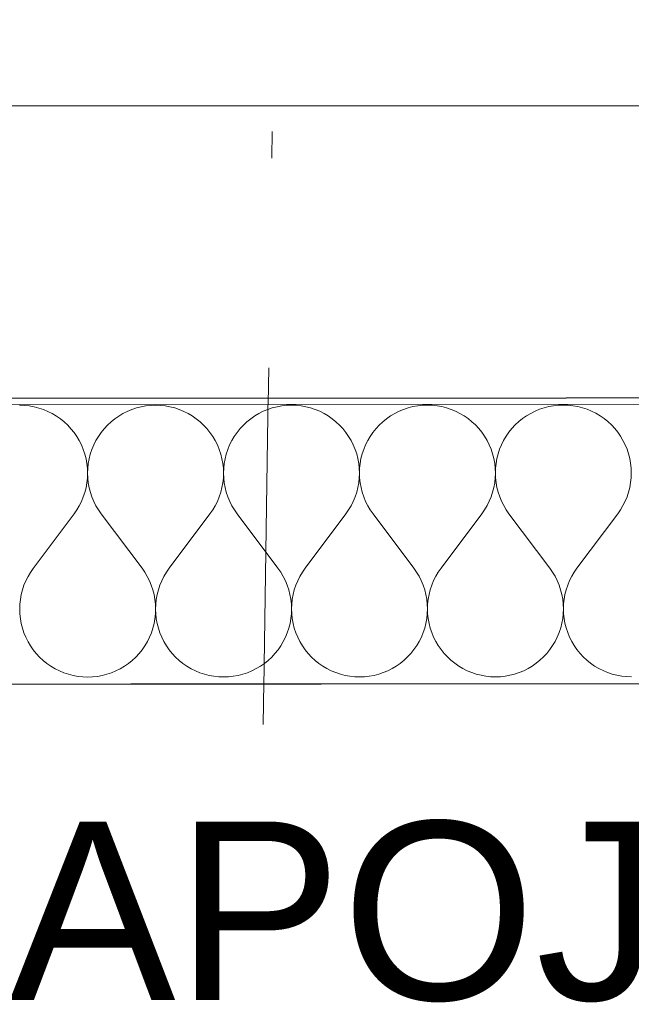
# Model space of a CAD drawing. Header units: millimetres. Extents: x -24674 to 2959, y -2716 to 20653.
# Tile 11 of 161: x -19162 to -18819, y 11 to 563. Entities that reach past the tile are written whole.
import ezdxf

# ---------------------------------------------------------------- set-up
doc = ezdxf.new("R2010")
doc.units = ezdxf.units.MM
doc.header["$MEASUREMENT"] = 0
doc.linetypes.add('Wipeout_Contour', pattern=[1000, 0, -1000])
doc.linetypes.add('Čerchovaná', pattern=[450, 200, -117.5, 15, -117.5])
for name, color, linetype in [('9._POHLED ZÁPADNÍ_1_2D prvky - obecné', 7, 'Continuous'), ('9._POHLED ZÁPADNÍ_1_Anotace - SP', 7, 'Continuous'), ('9._POHLED ZÁPADNÍ_1_Konstrukce - krov', 7, 'Continuous'), ('9._POHLED ZÁPADNÍ_1_Konstrukce - nosné', 7, 'Continuous'), ('9._POHLED ZÁPADNÍ_1_Nové_Konstrukce - nosné', 7, 'Continuous'), ('9._POHLED ZÁPADNÍ_1_Nové_Situace - terén', 7, 'Continuous'), ('9._POHLED ZÁPADNÍ_1_Nové_Výplně - Povrchové', 7, 'Continuous'), ('9._POHLED ZÁPADNÍ_1_Nové_Výplně – Řezové', 7, 'Continuous'), ('9._POHLED ZÁPADNÍ_1_Výplně - Povrchové', 7, 'Continuous'), ('9._POHLED ZÁPADNÍ_1_VÝTAH VAR 1', 7, 'Continuous')]:
    doc.layers.add(name, color=color, linetype=linetype)
doc.styles.add('GENEROVANÝ_STYL_1', font='txt')

# ---------------------------------------------------------------- blocks, each defined once
blk = doc.blocks.new('*X9', base_point=(-27719.5, -6043.99))
at = {"layer": '9._POHLED ZÁPADNÍ_1_Nové_Výplně – Řezové', "color": 21, "linetype": 'Continuous', "lineweight": 20, "true_color": 0xffaaaa}
for p, q in [((-19159.35, 346.45), (-19162.07, 346.55)), ((-19156.65, 346.16), (-19159.35, 346.45)), ((-19153.97, 345.68), (-19156.65, 346.16)), ((-19151.34, 345.01), (-19153.97, 345.68)), ((-19148.75, 344.15), (-19151.34, 345.01)), ((-19146.24, 343.11), (-19148.75, 344.15)), ((-19143.81, 341.9), (-19146.24, 343.11)), ((-19101.71, 343.13), (-19104.14, 341.91)), ((-19099.2, 344.18), (-19101.71, 343.13)), ((-19096.62, 345.04), (-19099.2, 344.18)), ((-19093.98, 345.71), (-19096.62, 345.04)), ((-19091.31, 346.2), (-19093.98, 345.71)), ((-19088.6, 346.49), (-19091.31, 346.2)), ((-19085.88, 346.59), (-19088.6, 346.49)), ((-19083.16, 346.49), (-19085.88, 346.59)), ((-19080.46, 346.2), (-19083.16, 346.49)), ((-19077.78, 345.72), (-19080.46, 346.2)), ((-19075.15, 345.05), (-19077.78, 345.72)), ((-19072.56, 344.19), (-19075.15, 345.05)), ((-19070.05, 343.15), (-19072.56, 344.19)), ((-19067.62, 341.93), (-19070.05, 343.15)), ((-19025.52, 343.17), (-19027.95, 341.95)), ((-19023.01, 344.21), (-19025.52, 343.17)), ((-19020.43, 345.07), (-19023.01, 344.21)), ((-19017.79, 345.75), (-19020.43, 345.07)), ((-19015.12, 346.23), (-19017.79, 345.75)), ((-19012.41, 346.52), (-19015.12, 346.23)), ((-19009.69, 346.62), (-19012.41, 346.52)), ((-19006.97, 346.53), (-19009.69, 346.62)), ((-19004.27, 346.24), (-19006.97, 346.53)), ((-19001.59, 345.76), (-19004.27, 346.24)), ((-18998.95, 345.08), (-19001.59, 345.76)), ((-18996.37, 344.23), (-18998.95, 345.08)), ((-18993.86, 343.19), (-18996.37, 344.23)), ((-18991.43, 341.97), (-18993.86, 343.19)), ((-18949.33, 343.21), (-18951.76, 341.99)), ((-18946.82, 344.25), (-18949.33, 343.21)), ((-18944.24, 345.11), (-18946.82, 344.25)), ((-18941.6, 345.78), (-18944.24, 345.11)), ((-18938.93, 346.27), (-18941.6, 345.78)), ((-18936.22, 346.56), (-18938.93, 346.27)), ((-18933.5, 346.66), (-18936.22, 346.56)), ((-18930.78, 346.56), (-18933.5, 346.66)), ((-18928.08, 346.27), (-18930.78, 346.56)), ((-18925.4, 345.79), (-18928.08, 346.27)), ((-18922.76, 345.12), (-18925.4, 345.79)), ((-18920.18, 344.26), (-18922.76, 345.12)), ((-18917.67, 343.22), (-18920.18, 344.26)), ((-18915.24, 342.01), (-18917.67, 343.22)), ((-18873.14, 343.24), (-18875.57, 342.02)), ((-18870.63, 344.29), (-18873.14, 343.24)), ((-18868.05, 345.15), (-18870.63, 344.29)), ((-18865.41, 345.82), (-18868.05, 345.15)), ((-18862.74, 346.31), (-18865.41, 345.82)), ((-18860.03, 346.6), (-18862.74, 346.31)), ((-18857.31, 346.7), (-18860.03, 346.6)), ((-18854.59, 346.6), (-18857.31, 346.7)), ((-18851.89, 346.31), (-18854.59, 346.6)), ((-18849.21, 345.83), (-18851.89, 346.31)), ((-18846.57, 345.16), (-18849.21, 345.83)), ((-18843.99, 344.3), (-18846.57, 345.16)), ((-18841.48, 343.26), (-18843.99, 344.3)), ((-18839.05, 342.04), (-18841.48, 343.26)), ((-19141.47, 340.51), (-19143.81, 341.9)), ((-19139.23, 338.96), (-19141.47, 340.51)), ((-19137.11, 337.25), (-19139.23, 338.96)), ((-19135.12, 335.4), (-19137.11, 337.25)), ((-19110.83, 337.26), (-19112.82, 335.41)), ((-19108.72, 338.97), (-19110.83, 337.26)), ((-19106.48, 340.52), (-19108.72, 338.97)), ((-19104.14, 341.91), (-19106.48, 340.52)), ((-19065.28, 340.54), (-19067.62, 341.93)), ((-19063.04, 338.99), (-19065.28, 340.54)), ((-19060.92, 337.29), (-19063.04, 338.99)), ((-19058.93, 335.43), (-19060.92, 337.29)), ((-19034.64, 337.3), (-19036.63, 335.44)), ((-19032.53, 339.01), (-19034.64, 337.3)), ((-19030.29, 340.56), (-19032.53, 339.01)), ((-19027.95, 341.95), (-19030.29, 340.56)), ((-18989.09, 340.58), (-18991.43, 341.97)), ((-18986.85, 339.03), (-18989.09, 340.58)), ((-18984.73, 337.32), (-18986.85, 339.03)), ((-18982.74, 335.47), (-18984.73, 337.32)), ((-18958.45, 337.34), (-18960.44, 335.48)), ((-18956.34, 339.04), (-18958.45, 337.34)), ((-18954.1, 340.6), (-18956.34, 339.04)), ((-18951.76, 341.99), (-18954.1, 340.6)), ((-18912.9, 340.62), (-18915.24, 342.01)), ((-18910.66, 339.07), (-18912.9, 340.62)), ((-18908.54, 337.36), (-18910.66, 339.07)), ((-18906.55, 335.51), (-18908.54, 337.36)), ((-18882.26, 337.37), (-18884.25, 335.52)), ((-18880.15, 339.08), (-18882.26, 337.37)), ((-18877.91, 340.63), (-18880.15, 339.08)), ((-18875.57, 342.02), (-18877.91, 340.63)), ((-18836.71, 340.65), (-18839.05, 342.04)), ((-18834.47, 339.1), (-18836.71, 340.65)), ((-18832.35, 337.4), (-18834.47, 339.1)), ((-18830.36, 335.54), (-18832.35, 337.4)), ((-19133.27, 333.41), (-19135.12, 335.4)), ((-19131.56, 331.29), (-19133.27, 333.41)), ((-19130.01, 329.05), (-19131.56, 331.29)), ((-19116.38, 331.3), (-19117.93, 329.06)), ((-19114.68, 333.41), (-19116.38, 331.3)), ((-19112.82, 335.41), (-19114.68, 333.41)), ((-19057.08, 333.44), (-19058.93, 335.43)), ((-19055.37, 331.32), (-19057.08, 333.44)), ((-19053.82, 329.09), (-19055.37, 331.32)), ((-19040.19, 331.33), (-19041.74, 329.1)), ((-19038.49, 333.45), (-19040.19, 331.33)), ((-19036.63, 335.44), (-19038.49, 333.45)), ((-18980.89, 333.48), (-18982.74, 335.47)), ((-18979.18, 331.36), (-18980.89, 333.48)), ((-18977.63, 329.13), (-18979.18, 331.36)), ((-18964, 331.37), (-18965.55, 329.13)), ((-18962.29, 333.49), (-18964, 331.37)), ((-18960.44, 335.48), (-18962.29, 333.49)), ((-18904.7, 333.52), (-18906.55, 335.51)), ((-18902.99, 331.4), (-18904.7, 333.52)), ((-18901.44, 329.16), (-18902.99, 331.4)), ((-18887.81, 331.4), (-18889.36, 329.17)), ((-18886.1, 333.52), (-18887.81, 331.4)), ((-18884.25, 335.52), (-18886.1, 333.52)), ((-18828.51, 333.55), (-18830.36, 335.54)), ((-18826.8, 331.43), (-18828.51, 333.55)), ((-18825.25, 329.2), (-18826.8, 331.43)), ((-19128.62, 326.71), (-19130.01, 329.05)), ((-19127.4, 324.28), (-19128.62, 326.71)), ((-19119.32, 326.72), (-19120.53, 324.28)), ((-19117.93, 329.06), (-19119.32, 326.72)), ((-19052.43, 326.75), (-19053.82, 329.09)), ((-19051.21, 324.32), (-19052.43, 326.75)), ((-19043.13, 326.75), (-19044.34, 324.32)), ((-19041.74, 329.1), (-19043.13, 326.75)), ((-18976.24, 326.79), (-18977.63, 329.13)), ((-18975.02, 324.35), (-18976.24, 326.79)), ((-18966.94, 326.79), (-18968.15, 324.36)), ((-18965.55, 329.13), (-18966.94, 326.79)), ((-18900.05, 326.82), (-18901.44, 329.16)), ((-18898.83, 324.39), (-18900.05, 326.82)), ((-18890.75, 326.83), (-18891.96, 324.39)), ((-18889.36, 329.17), (-18890.75, 326.83)), ((-18823.86, 326.86), (-18825.25, 329.2)), ((-18822.64, 324.43), (-18823.86, 326.86)), ((-19126.36, 321.77), (-19127.4, 324.28)), ((-19125.5, 319.19), (-19126.36, 321.77)), ((-19121.57, 321.77), (-19122.43, 319.19)), ((-19120.53, 324.28), (-19121.57, 321.77)), ((-19050.17, 321.8), (-19051.21, 324.32)), ((-19049.31, 319.22), (-19050.17, 321.8)), ((-19045.38, 321.81), (-19046.24, 319.22)), ((-19044.34, 324.32), (-19045.38, 321.81)), ((-18973.98, 321.84), (-18975.02, 324.35)), ((-18973.12, 319.26), (-18973.98, 321.84)), ((-18969.19, 321.84), (-18970.05, 319.26)), ((-18968.15, 324.36), (-18969.19, 321.84)), ((-18897.79, 321.88), (-18898.83, 324.39)), ((-18896.93, 319.3), (-18897.79, 321.88)), ((-18893, 321.88), (-18893.86, 319.3)), ((-18891.96, 324.39), (-18893, 321.88)), ((-18821.6, 321.91), (-18822.64, 324.43)), ((-18820.74, 319.33), (-18821.6, 321.91)), ((-19124.83, 316.55), (-19125.5, 319.19)), ((-19124.35, 313.87), (-19124.83, 316.55)), ((-19123.1, 316.55), (-19123.58, 313.87)), ((-19122.43, 319.19), (-19123.1, 316.55)), ((-19048.64, 316.59), (-19049.31, 319.22)), ((-19048.16, 313.91), (-19048.64, 316.59)), ((-19046.91, 316.59), (-19047.39, 313.91)), ((-19046.24, 319.22), (-19046.91, 316.59)), ((-18972.45, 316.62), (-18973.12, 319.26)), ((-18971.97, 313.95), (-18972.45, 316.62)), ((-18970.72, 316.62), (-18971.2, 313.95)), ((-18970.05, 319.26), (-18970.72, 316.62)), ((-18896.26, 316.66), (-18896.93, 319.3)), ((-18895.78, 313.98), (-18896.26, 316.66)), ((-18894.53, 316.66), (-18895.01, 313.98)), ((-18893.86, 319.3), (-18894.53, 316.66)), ((-18820.07, 316.7), (-18820.74, 319.33)), ((-18819.59, 314.02), (-18820.07, 316.7)), ((-19124.06, 311.17), (-19124.35, 313.87)), ((-19123.96, 308.45), (-19124.06, 311.17)), ((-19123.87, 311.17), (-19123.96, 308.45)), ((-19123.58, 313.87), (-19123.87, 311.17)), ((-19047.87, 311.2), (-19048.16, 313.91)), ((-19047.77, 308.49), (-19047.87, 311.2)), ((-19047.68, 311.2), (-19047.77, 308.49)), ((-19047.39, 313.91), (-19047.68, 311.2)), ((-18971.68, 311.24), (-18971.97, 313.95)), ((-18971.58, 308.52), (-18971.68, 311.24)), ((-18971.48, 311.24), (-18971.58, 308.52)), ((-18971.2, 313.95), (-18971.48, 311.24)), ((-18895.49, 311.28), (-18895.78, 313.98)), ((-18895.39, 308.56), (-18895.49, 311.28)), ((-18895.29, 311.28), (-18895.39, 308.56)), ((-18895.01, 313.98), (-18895.29, 311.28)), ((-18819.29, 311.31), (-18819.59, 314.02)), ((-18819.2, 308.6), (-18819.29, 311.31)), ((-19124.35, 303.03), (-19124.06, 305.73)), ((-19124.06, 305.73), (-19123.96, 308.45)), ((-19123.96, 308.45), (-19123.86, 305.73)), ((-19123.86, 305.73), (-19123.57, 303.03)), ((-19048.16, 303.06), (-19047.87, 305.77)), ((-19047.87, 305.77), (-19047.77, 308.49)), ((-19047.77, 308.49), (-19047.67, 305.77)), ((-19047.67, 305.77), (-19047.38, 303.06)), ((-18971.97, 303.1), (-18971.68, 305.8)), ((-18971.68, 305.8), (-18971.58, 308.52)), ((-18971.58, 308.52), (-18971.48, 305.8)), ((-18971.48, 305.8), (-18971.18, 303.1)), ((-18895.78, 303.13), (-18895.49, 305.84)), ((-18895.49, 305.84), (-18895.39, 308.56)), ((-18895.39, 308.56), (-18895.29, 305.84)), ((-18895.29, 305.84), (-18894.99, 303.14)), ((-18819.59, 303.17), (-18819.3, 305.88)), ((-18819.3, 305.88), (-18819.2, 308.6)), ((-19125.51, 297.71), (-19124.83, 300.35)), ((-19124.83, 300.35), (-19124.35, 303.03)), ((-19123.57, 303.03), (-19123.08, 300.35)), ((-19123.08, 300.35), (-19122.4, 297.71)), ((-19049.32, 297.75), (-19048.64, 300.38)), ((-19048.64, 300.38), (-19048.16, 303.06)), ((-19047.38, 303.06), (-19046.89, 300.39)), ((-19046.89, 300.39), (-19046.21, 297.75)), ((-18973.12, 297.79), (-18972.45, 300.42)), ((-18972.45, 300.42), (-18971.97, 303.1)), ((-18971.18, 303.1), (-18970.7, 300.42)), ((-18970.7, 300.42), (-18970.02, 297.79)), ((-18896.93, 297.82), (-18896.26, 300.46)), ((-18896.26, 300.46), (-18895.78, 303.13)), ((-18894.99, 303.14), (-18894.51, 300.46)), ((-18894.51, 300.46), (-18893.83, 297.82)), ((-18820.74, 297.86), (-18820.07, 300.49)), ((-18820.07, 300.49), (-18819.59, 303.17)), ((-19128.63, 290.19), (-19127.41, 292.62)), ((-19127.41, 292.62), (-19126.37, 295.13)), ((-19126.37, 295.13), (-19125.51, 297.71)), ((-19122.4, 297.71), (-19121.54, 295.13)), ((-19121.54, 295.13), (-19120.5, 292.62)), ((-19120.5, 292.62), (-19119.28, 290.19)), ((-19052.44, 290.22), (-19051.22, 292.65)), ((-19051.22, 292.65), (-19050.18, 295.17)), ((-19050.18, 295.17), (-19049.32, 297.75)), ((-19046.21, 297.75), (-19045.35, 295.17)), ((-19045.35, 295.17), (-19044.31, 292.66)), ((-19044.31, 292.66), (-19043.09, 290.23)), ((-18976.25, 290.26), (-18975.03, 292.69)), ((-18975.03, 292.69), (-18973.98, 295.2)), ((-18973.98, 295.2), (-18973.12, 297.79)), ((-18970.02, 297.79), (-18969.16, 295.21)), ((-18969.16, 295.21), (-18968.12, 292.69)), ((-18968.12, 292.69), (-18966.89, 290.26)), ((-18900.05, 290.3), (-18898.84, 292.73)), ((-18898.84, 292.73), (-18897.79, 295.24)), ((-18897.79, 295.24), (-18896.93, 297.82)), ((-18893.83, 297.82), (-18892.97, 295.24)), ((-18892.97, 295.24), (-18891.93, 292.73)), ((-18891.93, 292.73), (-18890.7, 290.3)), ((-18823.86, 290.33), (-18822.65, 292.76)), ((-18822.65, 292.76), (-18821.6, 295.28)), ((-18821.6, 295.28), (-18820.74, 297.86)), ((-19131.57, 285.61), (-19130.02, 287.85)), ((-19130.02, 287.85), (-19128.63, 290.19)), ((-19119.28, 290.19), (-19117.88, 287.85)), ((-19117.88, 287.85), (-19116.33, 285.62)), ((-19055.38, 285.65), (-19053.82, 287.88)), ((-19053.82, 287.88), (-19052.44, 290.22)), ((-19043.09, 290.23), (-19041.69, 287.89)), ((-19041.69, 287.89), (-19040.14, 285.66)), ((-18979.19, 285.69), (-18977.63, 287.92)), ((-18977.63, 287.92), (-18976.25, 290.26)), ((-18966.89, 290.26), (-18965.5, 287.93)), ((-18965.5, 287.93), (-18963.95, 285.69)), ((-18903, 285.72), (-18901.44, 287.96)), ((-18901.44, 287.96), (-18900.05, 290.3)), ((-18890.7, 290.3), (-18889.31, 287.96)), ((-18889.31, 287.96), (-18887.76, 285.73)), ((-18826.81, 285.76), (-18825.25, 287.99)), ((-18825.25, 287.99), (-18823.86, 290.33)), ((-19131.57, 285.61), (-19154.41, 255.13)), ((-19116.33, 285.62), (-19093.46, 255.15)), ((-19055.38, 285.65), (-19078.22, 255.16)), ((-19040.14, 285.66), (-19017.27, 255.19)), ((-18979.19, 285.69), (-19002.03, 255.2)), ((-18963.95, 285.69), (-18941.08, 255.23)), ((-18903, 285.72), (-18925.84, 255.24)), ((-18887.76, 285.73), (-18864.89, 255.26)), ((-18826.81, 285.76), (-18849.65, 255.27)), ((-19154.41, 255.13), (-19155.96, 252.89)), ((-19091.9, 252.92), (-19093.46, 255.15)), ((-19078.22, 255.16), (-19079.77, 252.93)), ((-19015.71, 252.96), (-19017.27, 255.19)), ((-19002.03, 255.2), (-19003.58, 252.96)), ((-18939.52, 253), (-18941.08, 255.23)), ((-18925.84, 255.24), (-18927.39, 253)), ((-18863.33, 253.03), (-18864.89, 255.26)), ((-18849.65, 255.27), (-18851.2, 253.04)), ((-19157.35, 250.55), (-19158.57, 248.12)), ((-19155.96, 252.89), (-19157.35, 250.55)), ((-19090.51, 250.58), (-19091.9, 252.92)), ((-19089.29, 248.15), (-19090.51, 250.58)), ((-19081.16, 250.59), (-19082.38, 248.16)), ((-19079.77, 252.93), (-19081.16, 250.59)), ((-19014.32, 250.62), (-19015.71, 252.96)), ((-19013.1, 248.19), (-19014.32, 250.62)), ((-19004.97, 250.63), (-19006.19, 248.19)), ((-19003.58, 252.96), (-19004.97, 250.63)), ((-18938.13, 250.66), (-18939.52, 253)), ((-18936.91, 248.23), (-18938.13, 250.66)), ((-18928.78, 250.66), (-18930, 248.23)), ((-18927.39, 253), (-18928.78, 250.66)), ((-18861.94, 250.69), (-18863.33, 253.03)), ((-18860.72, 248.26), (-18861.94, 250.69)), ((-18852.59, 250.7), (-18853.81, 248.27)), ((-18851.2, 253.04), (-18852.59, 250.7)), ((-19160.47, 243.03), (-19161.15, 240.39)), ((-19159.61, 245.61), (-19160.47, 243.03)), ((-19158.57, 248.12), (-19159.61, 245.61)), ((-19088.25, 245.64), (-19089.29, 248.15)), ((-19087.38, 243.06), (-19088.25, 245.64)), ((-19086.71, 240.43), (-19087.38, 243.06)), ((-19084.28, 243.06), (-19084.96, 240.43)), ((-19083.42, 245.64), (-19084.28, 243.06)), ((-19082.38, 248.16), (-19083.42, 245.64)), ((-19012.06, 245.68), (-19013.1, 248.19)), ((-19011.19, 243.1), (-19012.06, 245.68)), ((-19010.52, 240.46), (-19011.19, 243.1)), ((-19008.09, 243.1), (-19008.76, 240.46)), ((-19007.23, 245.68), (-19008.09, 243.1)), ((-19006.19, 248.19), (-19007.23, 245.68)), ((-18935.87, 245.71), (-18936.91, 248.23)), ((-18935, 243.13), (-18935.87, 245.71)), ((-18934.33, 240.5), (-18935, 243.13)), ((-18931.9, 243.14), (-18932.57, 240.5)), ((-18931.04, 245.72), (-18931.9, 243.14)), ((-18930, 248.23), (-18931.04, 245.72)), ((-18859.68, 245.75), (-18860.72, 248.26)), ((-18858.81, 243.17), (-18859.68, 245.75)), ((-18858.14, 240.54), (-18858.81, 243.17)), ((-18855.71, 243.17), (-18856.38, 240.54)), ((-18854.85, 245.75), (-18855.71, 243.17)), ((-18853.81, 248.27), (-18854.85, 245.75)), ((-19161.63, 237.71), (-19161.92, 235.01)), ((-19161.15, 240.39), (-19161.63, 237.71)), ((-19086.22, 237.75), (-19086.71, 240.43)), ((-19085.93, 235.04), (-19086.22, 237.75)), ((-19085.44, 237.75), (-19085.73, 235.04)), ((-19084.96, 240.43), (-19085.44, 237.75)), ((-19010.03, 237.79), (-19010.52, 240.46)), ((-19009.74, 235.08), (-19010.03, 237.79)), ((-19009.25, 237.79), (-19009.54, 235.08)), ((-19008.76, 240.46), (-19009.25, 237.79)), ((-18933.84, 237.82), (-18934.33, 240.5)), ((-18933.55, 235.12), (-18933.84, 237.82)), ((-18933.06, 237.82), (-18933.35, 235.12)), ((-18932.57, 240.5), (-18933.06, 237.82)), ((-18857.65, 237.86), (-18858.14, 240.54)), ((-18857.36, 235.15), (-18857.65, 237.86)), ((-18856.87, 237.86), (-18857.16, 235.15)), ((-18856.38, 240.54), (-18856.87, 237.86)), ((-19161.92, 235.01), (-19162.02, 232.29)), ((-19162.02, 232.29), (-19161.92, 229.57)), ((-19085.83, 232.33), (-19085.93, 235.04)), ((-19085.92, 229.61), (-19085.83, 232.33)), ((-19085.73, 235.04), (-19085.83, 232.33)), ((-19085.83, 232.33), (-19085.73, 229.61)), ((-19009.64, 232.36), (-19009.74, 235.08)), ((-19009.73, 229.64), (-19009.64, 232.36)), ((-19009.54, 235.08), (-19009.64, 232.36)), ((-19009.64, 232.36), (-19009.54, 229.64)), ((-18933.45, 232.4), (-18933.55, 235.12)), ((-18933.54, 229.68), (-18933.45, 232.4)), ((-18933.35, 235.12), (-18933.45, 232.4)), ((-18933.45, 232.4), (-18933.35, 229.68)), ((-18857.26, 232.44), (-18857.36, 235.15)), ((-18857.35, 229.72), (-18857.26, 232.44)), ((-18857.16, 235.15), (-18857.26, 232.44)), ((-18857.26, 232.44), (-18857.16, 229.72)), ((-19161.92, 229.57), (-19161.63, 226.87)), ((-19161.63, 226.87), (-19161.15, 224.19)), ((-19086.69, 224.22), (-19086.21, 226.9)), ((-19086.21, 226.9), (-19085.92, 229.61)), ((-19085.73, 229.61), (-19085.44, 226.9)), ((-19085.44, 226.9), (-19084.96, 224.22)), ((-19010.5, 224.26), (-19010.02, 226.94)), ((-19010.02, 226.94), (-19009.73, 229.64)), ((-19009.54, 229.64), (-19009.25, 226.94)), ((-19009.25, 226.94), (-19008.77, 224.26)), ((-18934.31, 224.3), (-18933.83, 226.97)), ((-18933.83, 226.97), (-18933.54, 229.68)), ((-18933.35, 229.68), (-18933.06, 226.97)), ((-18933.06, 226.97), (-18932.58, 224.3)), ((-18858.12, 224.33), (-18857.64, 227.01)), ((-18857.64, 227.01), (-18857.35, 229.72)), ((-18857.16, 229.72), (-18856.87, 227.01)), ((-18856.87, 227.01), (-18856.39, 224.33)), ((-19161.15, 224.19), (-19160.48, 221.55)), ((-19160.48, 221.55), (-19159.62, 218.97)), ((-19088.22, 219), (-19087.36, 221.59)), ((-19087.36, 221.59), (-19086.69, 224.22)), ((-19084.96, 224.22), (-19084.29, 221.59)), ((-19084.29, 221.59), (-19083.43, 219.01)), ((-19012.03, 219.04), (-19011.17, 221.62)), ((-19011.17, 221.62), (-19010.5, 224.26)), ((-19008.77, 224.26), (-19008.09, 221.62)), ((-19008.09, 221.62), (-19007.24, 219.04)), ((-18935.84, 219.08), (-18934.98, 221.66)), ((-18934.98, 221.66), (-18934.31, 224.3)), ((-18932.58, 224.3), (-18931.9, 221.66)), ((-18931.9, 221.66), (-18931.05, 219.08)), ((-18859.65, 219.11), (-18858.79, 221.7)), ((-18858.79, 221.7), (-18858.12, 224.33)), ((-18856.39, 224.33), (-18855.71, 221.7)), ((-18855.71, 221.7), (-18854.85, 219.12)), ((-19159.62, 218.97), (-19158.58, 216.46)), ((-19158.58, 216.46), (-19157.36, 214.02)), ((-19090.47, 214.06), (-19089.26, 216.49)), ((-19089.26, 216.49), (-19088.22, 219)), ((-19083.43, 219.01), (-19082.39, 216.49)), ((-19082.39, 216.49), (-19081.17, 214.06)), ((-19014.28, 214.09), (-19013.07, 216.53)), ((-19013.07, 216.53), (-19012.03, 219.04)), ((-19007.24, 219.04), (-19006.19, 216.53)), ((-19006.19, 216.53), (-19004.98, 214.1)), ((-18938.09, 214.13), (-18936.87, 216.56)), ((-18936.87, 216.56), (-18935.84, 219.08)), ((-18931.05, 219.08), (-18930, 216.57)), ((-18930, 216.57), (-18928.79, 214.13)), ((-18861.9, 214.17), (-18860.68, 216.6)), ((-18860.68, 216.6), (-18859.65, 219.11)), ((-18854.85, 219.12), (-18853.81, 216.6)), ((-18853.81, 216.6), (-18852.6, 214.17)), ((-19157.36, 214.02), (-19155.97, 211.68)), ((-19155.97, 211.68), (-19154.42, 209.45)), ((-19093.41, 209.48), (-19091.86, 211.72)), ((-19091.86, 211.72), (-19090.47, 214.06)), ((-19081.17, 214.06), (-19079.78, 211.72)), ((-19079.78, 211.72), (-19078.23, 209.49)), ((-19017.22, 209.52), (-19015.67, 211.75)), ((-19015.67, 211.75), (-19014.28, 214.09)), ((-19004.98, 214.1), (-19003.59, 211.76)), ((-19003.59, 211.76), (-19002.04, 209.52)), ((-18941.03, 209.55), (-18939.48, 211.79)), ((-18939.48, 211.79), (-18938.09, 214.13)), ((-18928.79, 214.13), (-18927.4, 211.79)), ((-18927.4, 211.79), (-18925.85, 209.56)), ((-18864.84, 209.59), (-18863.29, 211.83)), ((-18863.29, 211.83), (-18861.9, 214.17)), ((-18852.6, 214.17), (-18851.21, 211.83)), ((-18851.21, 211.83), (-18849.66, 209.6)), ((-19154.42, 209.45), (-19152.71, 207.33)), ((-19152.71, 207.33), (-19150.86, 205.34)), ((-19150.86, 205.34), (-19148.86, 203.49)), ((-19098.95, 203.51), (-19096.96, 205.37)), ((-19096.96, 205.37), (-19095.11, 207.36)), ((-19095.11, 207.36), (-19093.41, 209.48)), ((-19078.23, 209.49), (-19076.52, 207.37)), ((-19076.52, 207.37), (-19074.67, 205.38)), ((-19074.67, 205.38), (-19072.67, 203.52)), ((-19022.76, 203.55), (-19020.77, 205.4)), ((-19020.77, 205.4), (-19018.92, 207.4)), ((-19018.92, 207.4), (-19017.22, 209.52)), ((-19002.04, 209.52), (-19000.33, 207.41)), ((-19000.33, 207.41), (-18998.48, 205.41)), ((-18998.48, 205.41), (-18996.48, 203.56)), ((-18946.57, 203.58), (-18944.58, 205.44)), ((-18944.58, 205.44), (-18942.73, 207.43)), ((-18942.73, 207.43), (-18941.03, 209.55)), ((-18925.85, 209.56), (-18924.14, 207.44)), ((-18924.14, 207.44), (-18922.28, 205.45)), ((-18922.28, 205.45), (-18920.29, 203.6)), ((-18870.38, 203.62), (-18868.39, 205.48)), ((-18868.39, 205.48), (-18866.54, 207.47)), ((-18866.54, 207.47), (-18864.84, 209.59)), ((-18849.66, 209.6), (-18847.95, 207.48)), ((-18847.95, 207.48), (-18846.09, 205.49)), ((-18846.09, 205.49), (-18844.1, 203.63)), ((-19148.86, 203.49), (-19146.75, 201.78)), ((-19146.75, 201.78), (-19144.51, 200.23)), ((-19144.51, 200.23), (-19142.17, 198.84)), ((-19142.17, 198.84), (-19139.74, 197.63)), ((-19108.08, 197.64), (-19105.64, 198.86)), ((-19105.64, 198.86), (-19103.3, 200.25)), ((-19103.3, 200.25), (-19101.07, 201.8)), ((-19101.07, 201.8), (-19098.95, 203.51)), ((-19072.67, 203.52), (-19070.56, 201.82)), ((-19070.56, 201.82), (-19068.32, 200.27)), ((-19068.32, 200.27), (-19065.98, 198.88)), ((-19065.98, 198.88), (-19063.55, 197.66)), ((-19031.88, 197.68), (-19029.45, 198.9)), ((-19029.45, 198.9), (-19027.11, 200.29)), ((-19027.11, 200.29), (-19024.88, 201.84)), ((-19024.88, 201.84), (-19022.76, 203.55)), ((-18996.48, 203.56), (-18994.37, 201.85)), ((-18994.37, 201.85), (-18992.13, 200.3)), ((-18992.13, 200.3), (-18989.79, 198.92)), ((-18989.79, 198.92), (-18987.36, 197.7)), ((-18955.69, 197.71), (-18953.26, 198.93)), ((-18953.26, 198.93), (-18950.92, 200.32)), ((-18950.92, 200.32), (-18948.69, 201.88)), ((-18948.69, 201.88), (-18946.57, 203.58)), ((-18920.29, 203.6), (-18918.17, 201.89)), ((-18918.17, 201.89), (-18915.94, 200.34)), ((-18915.94, 200.34), (-18913.6, 198.95)), ((-18913.6, 198.95), (-18911.17, 197.74)), ((-18879.5, 197.75), (-18877.07, 198.97)), ((-18877.07, 198.97), (-18874.73, 200.36)), ((-18874.73, 200.36), (-18872.5, 201.91)), ((-18872.5, 201.91), (-18870.38, 203.62)), ((-18844.1, 203.63), (-18841.98, 201.93)), ((-18841.98, 201.93), (-18839.75, 200.38)), ((-18839.75, 200.38), (-18837.41, 198.99)), ((-18837.41, 198.99), (-18834.98, 197.77)), ((-19139.74, 197.63), (-19137.22, 196.59)), ((-19137.22, 196.59), (-19134.64, 195.73)), ((-19134.64, 195.73), (-19132.01, 195.05)), ((-19132.01, 195.05), (-19129.33, 194.57)), ((-19129.33, 194.57), (-19126.62, 194.28)), ((-19126.62, 194.28), (-19123.9, 194.19)), ((-19123.9, 194.19), (-19121.19, 194.29)), ((-19121.19, 194.29), (-19118.48, 194.58)), ((-19118.48, 194.58), (-19115.8, 195.06)), ((-19115.8, 195.06), (-19113.17, 195.74)), ((-19113.17, 195.74), (-19110.59, 196.6)), ((-19110.59, 196.6), (-19108.08, 197.64)), ((-19063.55, 197.66), (-19061.03, 196.62)), ((-19061.03, 196.62), (-19058.45, 195.76)), ((-19058.45, 195.76), (-19055.82, 195.09)), ((-19055.82, 195.09), (-19053.14, 194.61)), ((-19053.14, 194.61), (-19050.43, 194.32)), ((-19050.43, 194.32), (-19047.71, 194.22)), ((-19047.71, 194.22), (-19045, 194.32)), ((-19045, 194.32), (-19042.29, 194.61)), ((-19042.29, 194.61), (-19039.61, 195.1)), ((-19039.61, 195.1), (-19036.98, 195.77)), ((-19036.98, 195.77), (-19034.4, 196.63)), ((-19034.4, 196.63), (-19031.88, 197.68)), ((-18987.36, 197.7), (-18984.84, 196.66)), ((-18984.84, 196.66), (-18982.26, 195.8)), ((-18982.26, 195.8), (-18979.63, 195.13)), ((-18979.63, 195.13), (-18976.95, 194.65)), ((-18976.95, 194.65), (-18974.24, 194.36)), ((-18974.24, 194.36), (-18971.52, 194.26)), ((-18971.52, 194.26), (-18968.81, 194.36)), ((-18968.81, 194.36), (-18966.1, 194.65)), ((-18966.1, 194.65), (-18963.42, 195.14)), ((-18963.42, 195.14), (-18960.79, 195.81)), ((-18960.79, 195.81), (-18958.21, 196.67)), ((-18958.21, 196.67), (-18955.69, 197.71)), ((-18911.17, 197.74), (-18908.65, 196.69)), ((-18908.65, 196.69), (-18906.07, 195.84)), ((-18906.07, 195.84), (-18903.43, 195.16)), ((-18903.43, 195.16), (-18900.76, 194.68)), ((-18900.76, 194.68), (-18898.05, 194.39)), ((-18898.05, 194.39), (-18895.33, 194.3)), ((-18895.33, 194.3), (-18892.61, 194.4)), ((-18892.61, 194.4), (-18889.91, 194.69)), ((-18889.91, 194.69), (-18887.23, 195.17)), ((-18887.23, 195.17), (-18884.6, 195.85)), ((-18884.6, 195.85), (-18882.02, 196.71)), ((-18882.02, 196.71), (-18879.5, 197.75)), ((-18834.98, 197.77), (-18832.46, 196.73)), ((-18832.46, 196.73), (-18829.88, 195.87)), ((-18829.88, 195.87), (-18827.24, 195.2)), ((-18827.24, 195.2), (-18824.57, 194.72)), ((-18824.57, 194.72), (-18821.86, 194.43)), ((-18821.86, 194.43), (-18819.14, 194.33))]:
    blk.add_line(p, q, dxfattribs=at)

msp = doc.modelspace()

# ---------------------------------------------------------------- hatches: boundary and pattern name
at = {"layer": '9._POHLED ZÁPADNÍ_1_Nové_Situace - terén', "linetype": 'Continuous', "lineweight": 0, "true_color": 0xfed4d4}
msp.add_hatch(color=254, dxfattribs=at).paths.add_polyline_path([(-20142.43, 2682.34), (-20183.55, 346.74), (-15902.04, 348.04), (-16017.44, 349.73), (-16015.08, 511.79), (-16234.47, 512.68), (-16235.75, 429.96), (-16395.73, 432.45), (-16394.48, 513.33), (-20103.77, 528.31), (-20103.2, 668.3), (-20031.2, 668.01), (-19999.86, 2682.35)])
msp.add_hatch(color=254, dxfattribs=at).paths.add_polyline_path([(-20142.43, 2682.34), (-20183.55, 346.74), (-15902.04, 348.04), (-16017.44, 349.73), (-16015.08, 511.79), (-16234.47, 512.68), (-16235.75, 429.96), (-16395.73, 432.45), (-16394.48, 513.33), (-20103.77, 528.31), (-20103.2, 668.3), (-20031.2, 668.01), (-19999.86, 2682.35)])

# ---------------------------------------------------------------- linework, layer by layer
at = {"layer": '9._POHLED ZÁPADNÍ_1_Nové_Situace - terén', "color": 1, "linetype": 'Continuous', "lineweight": 25, "flags": 128}
msp.add_lwpolyline([(-20142.43, 2682.34), (-20183.55, 346.74), (-15902.04, 348.04), (-16017.44, 349.73), (-16015.08, 511.79), (-16234.47, 512.68), (-16235.75, 429.96), (-16395.73, 432.45), (-16394.48, 513.33), (-20103.77, 528.31), (-20103.2, 668.3), (-20031.2, 668.01), (-19999.86, 2682.35)], close=True, dxfattribs=at)
msp.add_lwpolyline([(-20142.43, 2682.34), (-20183.55, 346.74), (-15902.04, 348.04), (-16017.44, 349.73), (-16015.08, 511.79), (-16234.47, 512.68), (-16235.75, 429.96), (-16395.73, 432.45), (-16394.48, 513.33), (-20103.77, 528.31), (-20103.2, 668.3), (-20031.2, 668.01), (-19999.86, 2682.35)], close=True, dxfattribs=at)

# ---------------------------------------------------------------- texts
at = {"layer": '9._POHLED ZÁPADNÍ_1_Anotace - SP', "color": 1, "linetype": 'Continuous', "lineweight": 25, "insert": (-17786.23, 62.5), "char_height": 100, "attachment_point": 5, "style": 'GENEROVANÝ_STYL_1'}
msp.add_mtext('\\A1;{\\pqc;\\fArial|b0|i0|c238|p38;NAPOJENÍ NOVÉ POZEDNICE NA STÁVAJÍCÍ}', dxfattribs=at)

# ---------------------------------------------------------------- next in the draw order: wipeouts: each hides what was drawn before it
at = {"color": 254, "linetype": 'Wipeout_Contour', "lineweight": 0, "ltscale": 72995.383912}
msp.add_wipeout([(-20484.72, 189.72), (-16009.88, 191.87), (-16009.96, 351.87), (-20481.93, 349.73)], dxfattribs=at).dxf.layer = '9._POHLED ZÁPADNÍ_1_Nové_Výplně - Povrchové'

# ---------------------------------------------------------------- next in the draw order: linework, layer by layer
at = {"layer": '9._POHLED ZÁPADNÍ_1_Nové_Konstrukce - nosné', "color": 1, "linetype": 'Continuous', "lineweight": 25, "flags": 128}
for points in [[(-16009.96, 351.87), (-20481.93, 349.73)], [(-20484.72, 189.72), (-16009.88, 191.87)]]:
    msp.add_lwpolyline(points, dxfattribs=at)

# ---------------------------------------------------------------- next in the draw order: wipeouts: each hides what was drawn before it
at = {"color": 254, "linetype": 'Wipeout_Contour', "lineweight": 0, "ltscale": 72102.487205}
msp.add_wipeout([(-20184.46, 348.52), (-15847.42, 349.83), (-15847.54, 749.83), (-20184.58, 748.52)], dxfattribs=at).dxf.layer = '9._POHLED ZÁPADNÍ_1_Výplně - Povrchové'

# ---------------------------------------------------------------- next in the draw order: linework, layer by layer
at = {"layer": '9._POHLED ZÁPADNÍ_1_Konstrukce - krov', "color": 8, "linetype": 'Continuous', "lineweight": 13}
msp.add_line((-20178.93, 514.5), (-15844, 514.5), dxfattribs=at)
at = {"layer": '9._POHLED ZÁPADNÍ_1_Konstrukce - nosné', "color": 251, "linetype": 'Continuous', "lineweight": 20, "true_color": 0x6a6a6a, "flags": 128}
msp.add_lwpolyline([(-20184.46, 348.52), (-15847.42, 349.83)], dxfattribs=at)

# ---------------------------------------------------------------- next in the draw order: wipeouts: each hides what was drawn before it
at = {"color": 254, "linetype": 'Wipeout_Contour', "lineweight": 0, "ltscale": 72995.383912}
msp.add_wipeout([(-20484.72, 189.72), (-16009.88, 191.87), (-16009.96, 351.87), (-20481.93, 349.73)], dxfattribs=at).dxf.layer = '9._POHLED ZÁPADNÍ_1_Nové_Výplně – Řezové'

# ---------------------------------------------------------------- next in the draw order: linework, layer by layer
at = {"layer": '9._POHLED ZÁPADNÍ_1_2D prvky - obecné', "color": 7, "linetype": 'Continuous', "lineweight": 13}
msp.add_line((-20183.56, 346.74), (-492.64, 352.73), dxfattribs=at)
at = {"layer": '9._POHLED ZÁPADNÍ_1_Konstrukce - krov', "color": 8, "linetype": 'Čerchovaná', "lineweight": 13}
msp.add_line((-19025.47, 167.62), (-18963.51, 4270.92), dxfattribs=at)
at = {"layer": '9._POHLED ZÁPADNÍ_1_Nové_Konstrukce - nosné', "color": 1, "linetype": 'Continuous', "lineweight": 25, "flags": 128}
for points in [[(-16009.96, 351.87), (-20481.93, 349.73)], [(-20644.75, 189.65), (-16009.88, 191.87)]]:
    msp.add_lwpolyline(points, dxfattribs=at)

# ---------------------------------------------------------------- next in the draw order: block references
at = {"layer": '9._POHLED ZÁPADNÍ_1_VÝTAH VAR 1', "color": 9, "linetype": 'Continuous', "lineweight": 13}
msp.add_blockref('*X9', (-27719.5, -6043.99), dxfattribs=at)

doc.saveas('drawing.dxf')
